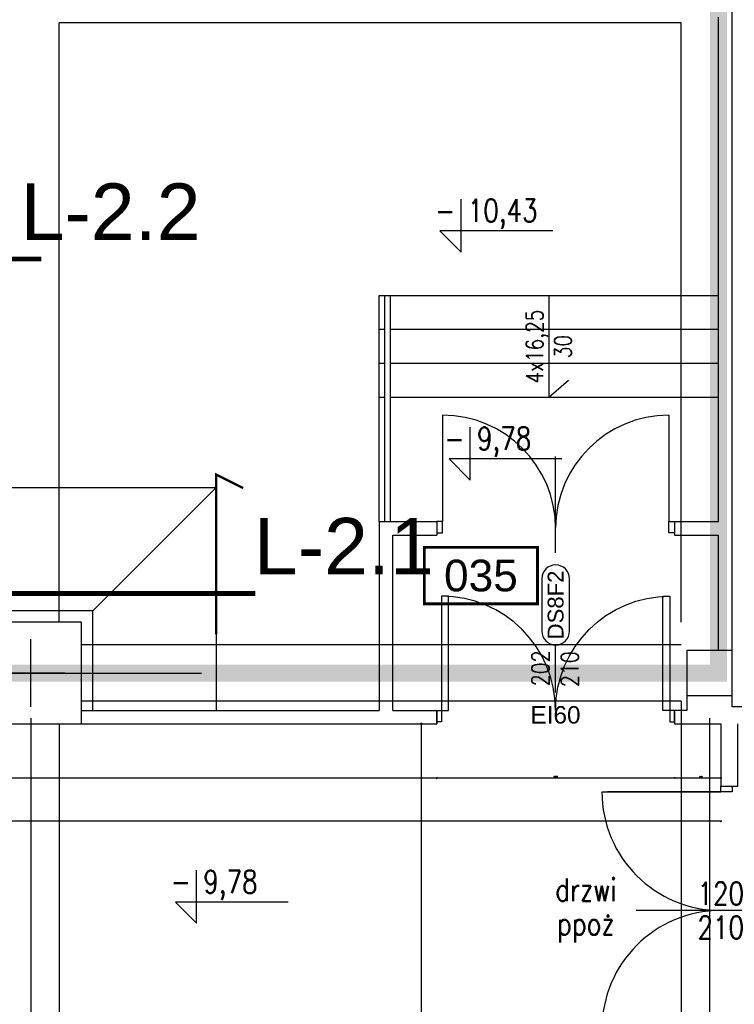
# Model space of a CAD drawing. Header units: centimetres. Extents: x -156440 to 298236, y -263599 to 81430.
# Tile 31 of 170: x 151926 to 158244, y -160162 to -151454. Entities that reach past the tile are written whole.
import ezdxf
from ezdxf.enums import TextEntityAlignment as Align

# ---------------------------------------------------------------- set-up
doc = ezdxf.new("R2010")
doc.units = ezdxf.units.CM
doc.header["$LTSCALE"] = 50
doc.header["$PDMODE"] = 35
doc.header["$PDSIZE"] = 0.1
for name, pattern in [('01-101 Went PP Poziom -2$0$CENTER', [2, 1.25, -0.25, 0.25, -0.25]), ('01-101 Went PP Poziom -2$0$DASHDOT2', [12.7, 6.35, -3.175, 0, -3.175]), ('DOT2', [3.175, 0, -3.175]), ('Kondygnacja -2$0$DIVIDE', [31.75, 12.7, -6.35, 0, -6.35, 0, -6.35]), ('Kondygnacja -2$0$HIDDEN2', [4.7625, 3.175, -1.5875]), ('Osie rzutów$0$DASHDOT2', [12.7, 6.35, -3.175, 0, -3.175])]:
    doc.linetypes.add(name, pattern=pattern)
doc.layers.get('0').update_dxf_attribs({"color": 8})
doc.layers.get('DEFPOINTS').update_dxf_attribs({"color": 8})
for name, color, linetype in [('01-101 Went PP Poziom -2$0$L_linie przekrojowe', 213, 'Continuous'), ('Kondygnacja -2$0$ARCH_ETAPOWANIE', 8, 'Kondygnacja -2$0$DIVIDE'), ('Kondygnacja -2$0$ARCH_FUNDAMENTY_IST', 8, 'Continuous'), ('Kondygnacja -2$0$ARCH_INFO_ETYK_DRZWI', 8, 'Continuous'), ('Kondygnacja -2$0$ARCH_INFO_ETYK_DRZWI_IST', 8, 'Continuous'), ('Kondygnacja -2$0$ARCH_INFO_KOTY_WYSOKOŚCIOWE_IST', 8, 'Continuous'), ('Kondygnacja -2$0$ARCH_INFO_SCHODY_IST', 8, 'Continuous'), ('Kondygnacja -2$0$ARCH_KONSTR_POWYŻEJ RZUTU_IST', 8, 'Kondygnacja -2$0$HIDDEN2'), ('Kondygnacja -2$0$ARCH_MUROWANE_IST', 9, 'Continuous'), ('Kondygnacja -2$0$ARCH_SCHODY_IST', 8, 'Continuous'), ('Kondygnacja -2$0$ARCH_WYBURZENIA', 8, 'DOT2'), ('Kondygnacja -2$0$ARCH_ŚLUSARKA_DRZWI', 8, 'Continuous'), ('Kondygnacja -2$0$ARCH_ŚLUSARKA_DRZWI_IST', 8, 'Continuous'), ('Kondygnacja -2$0$ARCH_ŻELBET_IST', 9, 'Continuous'), ('Osie rzutów$0$ARCH_INFO_OSIE_IST', 8, 'Osie rzutów$0$DASHDOT2'), ('Pomieszczenia -2$0$ARCH_INFO_AREA_ETYKIETY_200', 8, 'Continuous')]:
    doc.layers.add(name, color=color, linetype=linetype)
doc.layers.add('Kondygnacja -2$0$_SP KORYTA', color=8, linetype='Continuous', lineweight=25)
doc.layers.add('Kondygnacja -2$0$ARCH_INFO_WYMIARY', color=8, linetype='Continuous', lineweight=9)
doc.styles.add('01-101 Went PP Poziom -2$0$Arial', font='ARIAL.TTF')
doc.styles.add('Kondygnacja -2$0$Arial', font='ARIAL.TTF')
doc.styles.add('Kondygnacja -2$0$Romans', font='Romans.shx', dxfattribs={"width": 0.7})
doc.styles.add('Kondygnacja -2$0$ROMANS-50-CM', font='romans.shx', dxfattribs={"width": 0.8, "height": 10})
doc.styles.add('Pomieszczenia -2$0$Arial', font='ARIAL.TTF')
doc.dimstyles.new('Kondygnacja -2$0$Wymiary 1-100', dxfattribs={"dimtxt": 12, "dimasz": 10, "dimexe": 5, "dimexo": 0, "dimgap": 4, "dimtad": 1, "dimrnd": 0.5, "dimzin": 12, "dimdsep": 46, "dimtxsty": 'Kondygnacja -2$0$Romans', "dimblk": 'Kondygnacja -2$0$_Oblique', "dimcen": 10, "dimdle": 10, "dimclrt": 55, "dimazin": 0, "dimtfac": 1, "dimtmove": 1, "dimatfit": 3, "dimfxl": 0, "dimtolj": 1, "dimtzin": 0, "dimarcsym": 0})

# ---------------------------------------------------------------- blocks, each defined once
blk = doc.blocks.new('Osie rzutów')
at = {"layer": 'Osie rzutów$0$ARCH_INFO_OSIE_IST', "ltscale": 10}
for p, q in [((7460, 12510), (7460, 4623.26)), ((8060, 12510), (8060, 4623.26)), ((7460, 6170), (7460, 6230)), ((4436.04, 6200), (15156.54, 6200)), ((7490, 6200), (7430, 6200))]:
    blk.add_line(p, q, dxfattribs=at)
blk = doc.blocks.new('Kondygnacja -2$0$T-drzwi_góra-200')
at = {"layer": 'Kondygnacja -2$0$ARCH_INFO_ETYK_DRZWI'}
blk.add_line((0, 0), (0, 60), dxfattribs=at)
blk.add_lwpolyline([(-17.5, 143.7), (-17.5, 77.5, 1), (17.5, 77.5), (17.5, 143.7, 1)], format="xyb", close=True, dxfattribs=at)
at = {"layer": 'Kondygnacja -2$0$ARCH_INFO_ETYK_DRZWI', "style": 'Kondygnacja -2$0$Arial'}
blk.add_attdef('ADS_DRZWI:SYMBOL', text='', height=20, rotation=90, dxfattribs=at).set_placement((0, 110.6), align=Align.MIDDLE)
at = {"layer": 'Kondygnacja -2$0$ARCH_INFO_ETYK_DRZWI', "style": 'Kondygnacja -2$0$Romans', "width": 0.8}
for tag, p in [('ADS_DRZWI:SZEROKOŚĆ', (-8, 30.5)), ('ADS_DRZWI:WYSOKOŚĆ', (29, 29.5))]:
    blk.add_attdef(tag, text='', height=22, rotation=90, dxfattribs=at).set_placement(p, align=Align.CENTER)
at = {"layer": 'Kondygnacja -2$0$ARCH_INFO_ETYK_DRZWI', "color": 1, "style": 'Kondygnacja -2$0$Arial'}
blk.add_attdef('ADS_DRZWI:ODPORNOŚĆ_OGNIOWA', text='', height=22, dxfattribs=at).set_placement((-0.1, -45.8), align=Align.BOTTOM_CENTER)
blk = doc.blocks.new('Kondygnacja -2$0$_Oblique')
at = {"color": 0, "linetype": 'ByBlock', "lineweight": -2}
blk.add_line((-0.5, -0.5), (0.5, 0.5), dxfattribs=at)
blk = doc.blocks.new('*D186')
at = {"layer": 'DEFPOINTS', "color": 0}
for p in [(155614.2, -157681.8), (155476.3, -163031.8), (159103.7, -163031.8)]:
    blk.add_point(p, dxfattribs=at)
at = {"layer": 'Kondygnacja -2$0$ARCH_INFO_WYMIARY', "color": 0, "lineweight": -2}
for p, q in [((155484.3, -157681.8), (155471.3, -157681.8)), ((155476.3, -157671.8), (155476.3, -163041.8)), ((155484.3, -163031.8), (155471.3, -163031.8))]:
    blk.add_line(p, q, dxfattribs=at)
at = {"layer": 'Kondygnacja -2$0$ARCH_INFO_WYMIARY', "color": 0, "lineweight": -2, "xscale": 10, "yscale": 10, "zscale": 10}
for p, rotation in [((155476.3, -157681.8), 90), ((155476.3, -163031.8), 270)]:
    blk.add_blockref('Kondygnacja -2$0$_Oblique', p, dxfattribs=dict(at, rotation=rotation))
at = {"layer": 'Kondygnacja -2$0$ARCH_INFO_WYMIARY', "color": 55, "insert": (155466.3, -160356.8), "char_height": 12, "attachment_point": 5, "rotation": 90, "style": 'Kondygnacja -2$0$Romans'}
blk.add_mtext('\\A1;5350', dxfattribs=at)
blk = doc.blocks.new('*D187')
at = {"layer": 'DEFPOINTS', "color": 0}
for p in [(135574.2, -158065.2), (158124.2, -158065.2), (135574.2, -158542.9)]:
    blk.add_point(p, dxfattribs=at)
at = {"layer": 'Kondygnacja -2$0$ARCH_INFO_WYMIARY', "color": 0, "lineweight": -2}
for p, q in [((158134.2, -158542.9), (135564.2, -158542.9)), ((135574.2, -158534.9), (135574.2, -158547.9)), ((158124.2, -158534.9), (158124.2, -158547.9))]:
    blk.add_line(p, q, dxfattribs=at)
at = {"layer": 'Kondygnacja -2$0$ARCH_INFO_WYMIARY', "color": 0, "lineweight": -2, "xscale": 10, "yscale": 10, "zscale": 10, "rotation": 180}
blk.add_blockref('Kondygnacja -2$0$_Oblique', (135574.2, -158542.9), dxfattribs=at)
at = {"layer": 'Kondygnacja -2$0$ARCH_INFO_WYMIARY', "color": 0, "lineweight": -2, "xscale": 10, "yscale": 10, "zscale": 10}
blk.add_blockref('Kondygnacja -2$0$_Oblique', (158124.2, -158542.9), dxfattribs=at)
at = {"layer": 'Kondygnacja -2$0$ARCH_INFO_WYMIARY', "color": 55, "insert": (146849.2, -158532.9), "char_height": 12, "attachment_point": 5, "style": 'Kondygnacja -2$0$Romans'}
blk.add_mtext('\\A1;22550', dxfattribs=at)
blk = doc.blocks.new('*D197')
at = {"layer": 'DEFPOINTS', "color": 0}
for p in [(137334.2, -157681.8), (155614.2, -157681.8), (155614.2, -158159.5)]:
    blk.add_point(p, dxfattribs=at)
at = {"layer": 'Kondygnacja -2$0$ARCH_INFO_WYMIARY', "color": 0, "lineweight": -2}
for p, q in [((137324.2, -158159.5), (155624.2, -158159.5)), ((137334.2, -158151.5), (137334.2, -158164.5)), ((155614.2, -158151.5), (155614.2, -158164.5))]:
    blk.add_line(p, q, dxfattribs=at)
at = {"layer": 'Kondygnacja -2$0$ARCH_INFO_WYMIARY', "color": 0, "lineweight": -2, "xscale": 10, "yscale": 10, "zscale": 10, "rotation": 180}
blk.add_blockref('Kondygnacja -2$0$_Oblique', (137334.2, -158159.5), dxfattribs=at)
at = {"layer": 'Kondygnacja -2$0$ARCH_INFO_WYMIARY', "color": 0, "lineweight": -2, "xscale": 10, "yscale": 10, "zscale": 10}
blk.add_blockref('Kondygnacja -2$0$_Oblique', (155614.2, -158159.5), dxfattribs=at)
at = {"layer": 'Kondygnacja -2$0$ARCH_INFO_WYMIARY', "color": 55, "insert": (146474.2, -158149.5), "char_height": 12, "attachment_point": 5, "style": 'Kondygnacja -2$0$Romans'}
blk.add_mtext('\\A1;18280', dxfattribs=at)
blk = doc.blocks.new('*D203')
at = {"layer": 'DEFPOINTS', "color": 0}
for p in [(155614.2, -157681.8), (157714.2, -157681.8), (157714.2, -158159.5)]:
    blk.add_point(p, dxfattribs=at)
at = {"layer": 'Kondygnacja -2$0$ARCH_INFO_WYMIARY', "color": 0, "lineweight": -2}
for p, q in [((155604.2, -158159.5), (157724.2, -158159.5)), ((155614.2, -158151.5), (155614.2, -158164.5)), ((157714.2, -158151.5), (157714.2, -158164.5))]:
    blk.add_line(p, q, dxfattribs=at)
at = {"layer": 'Kondygnacja -2$0$ARCH_INFO_WYMIARY', "color": 0, "lineweight": -2, "xscale": 10, "yscale": 10, "zscale": 10, "rotation": 180}
blk.add_blockref('Kondygnacja -2$0$_Oblique', (155614.2, -158159.5), dxfattribs=at)
at = {"layer": 'Kondygnacja -2$0$ARCH_INFO_WYMIARY', "color": 0, "lineweight": -2, "xscale": 10, "yscale": 10, "zscale": 10}
blk.add_blockref('Kondygnacja -2$0$_Oblique', (157714.2, -158159.5), dxfattribs=at)
at = {"layer": 'Kondygnacja -2$0$ARCH_INFO_WYMIARY', "color": 55, "insert": (156664.2, -158149.5), "char_height": 12, "attachment_point": 5, "style": 'Kondygnacja -2$0$Romans'}
blk.add_mtext('\\A1;2100', dxfattribs=at)
blk = doc.blocks.new('*D252')
at = {"layer": 'DEFPOINTS', "color": 0}
for p in [(157714.2, -157681.8), (158124.2, -157681.8), (158124.2, -158159.5)]:
    blk.add_point(p, dxfattribs=at)
at = {"layer": 'Kondygnacja -2$0$ARCH_INFO_WYMIARY', "color": 0, "lineweight": -2}
for p, q in [((157704.2, -158159.5), (158134.2, -158159.5)), ((157714.2, -158151.5), (157714.2, -158164.5)), ((158124.2, -158151.5), (158124.2, -158164.5))]:
    blk.add_line(p, q, dxfattribs=at)
at = {"layer": 'Kondygnacja -2$0$ARCH_INFO_WYMIARY', "color": 0, "lineweight": -2, "xscale": 10, "yscale": 10, "zscale": 10, "rotation": 180}
blk.add_blockref('Kondygnacja -2$0$_Oblique', (157714.2, -158159.5), dxfattribs=at)
at = {"layer": 'Kondygnacja -2$0$ARCH_INFO_WYMIARY', "color": 0, "lineweight": -2, "xscale": 10, "yscale": 10, "zscale": 10}
blk.add_blockref('Kondygnacja -2$0$_Oblique', (158124.2, -158159.5), dxfattribs=at)
at = {"layer": 'Kondygnacja -2$0$ARCH_INFO_WYMIARY', "color": 55, "insert": (157949.2, -158149.5), "char_height": 12, "attachment_point": 5, "style": 'Kondygnacja -2$0$Romans'}
blk.add_mtext('\\A1;410', dxfattribs=at)
blk = doc.blocks.new('Kondygnacja -2$0$konstukcja stropu -2')
at = {"layer": 'Kondygnacja -2$0$ARCH_KONSTR_POWYŻEJ RZUTU_IST', "ltscale": 10}
for p, q in [((7485, 6245), (7485, 6775)), ((8035, 6775), (7485, 6775)), ((8035, 6245), (8035, 6775)), ((8035, 6225), (7505, 6225)), ((8035, 6175), (7505, 6175)), ((8035, 6175), (8035, 5625)), ((7485, 6155), (7485, 5625))]:
    blk.add_line(p, q, dxfattribs=at)
blk = doc.blocks.new('Pomieszczenia -2$0$etykieta_numer')
at = {"color": 0, "linetype": 'ByBlock', "const_width": 2.44}
blk.add_lwpolyline([(-50, -50), (-50, 0), (50, 0), (50, -50)], close=True, dxfattribs=at)
at = {"color": 0, "linetype": 'ByBlock', "style": 'Pomieszczenia -2$0$Arial'}
blk.add_attdef('AECAREA:NUMER_LOKALU', text='', height=28, dxfattribs=at).set_placement((0, -25), align=Align.MIDDLE)

msp = doc.modelspace()

# ---------------------------------------------------------------- linework, layer by layer
at = {"layer": '01-101 Went PP Poziom -2$0$L_linie przekrojowe', "linetype": '01-101 Went PP Poziom -2$0$DASHDOT2', "const_width": 42}
for points in [[(152118.563, -153569.922), (129746.875, -153570.186)], [(154009.375, -156528.314), (129702.191, -156528.565)]]:
    msp.add_lwpolyline(points, dxfattribs=at)
at = {"layer": '01-101 Went PP Poziom -2$0$L_linie przekrojowe', "linetype": '01-101 Went PP Poziom -2$0$CENTER', "ltscale": 50, "elevation": -3480}
msp.add_lwpolyline([(153664.262, -156889.766, 21, 21, 0), (153664.181, -155476.661, 21, 21, 0), (153901.879, -155595.558, 0, 0, 0)], format="xyseb", dxfattribs=at)
at = {"layer": 'Kondygnacja -2$0$ARCH_ETAPOWANIE', "ltscale": 10, "const_width": 150, "elevation": -3480}
msp.add_lwpolyline([(158104.241, -127431.771), (158104.241, -157231.769), (135824.241, -157231.769), (135824.241, -130541.769), (126714.241, -130541.769), (126714.241, -129691.769), (126714.241, -129691.769), (126714.241, -120621.769), (126714.241, -120621.769), (131274.241, -120621.769), (132658.763, -120621.769), (135524.241, -120621.769), (135524.241, -120621.769), (135524.241, -96871.769)], dxfattribs=at)
at = {"layer": 'Kondygnacja -2$0$ARCH_FUNDAMENTY_IST'}
for p, q in [((150384.241, -155591.769, -3480), (153664.241, -155591.769, -3480)), ((152574.241, -156681.769, -3480), (153664.241, -155591.769, -3480)), ((153664.241, -155591.769, -3480), (153664.241, -157561.769, -3480)), ((152574.241, -156681.769, -3480), (151474.241, -156681.769, -3480)), ((152574.241, -157561.769, -3480), (152574.241, -156681.769, -3480))]:
    msp.add_line(p, q, dxfattribs=at)
at = {"layer": 'Kondygnacja -2$0$ARCH_INFO_KOTY_WYSOKOŚCIOWE_IST', "elevation": -3480}
for points in [[(156638.966, -153321.435), (155641.782, -153321.435), (155829.282, -153508.935), (155829.282, -153040.502)], [(156719.694, -155338.768), (155722.51, -155338.768), (155910.01, -155526.268), (155910.01, -155057.834)], [(154300.111, -159257.431), (153302.927, -159257.431), (153490.427, -159444.931), (153490.427, -158976.497)]]:
    msp.add_lwpolyline(points, dxfattribs=at)
at = {"layer": 'Kondygnacja -2$0$ARCH_INFO_SCHODY_IST'}
for p, q in [((156604.241, -153891.769, -3480), (156604.241, -154791.769, -3480)), ((156604.241, -154791.769, -3480), (156778.943, -154641.135, -3480))]:
    msp.add_line(p, q, dxfattribs=at)
at = {"layer": 'Kondygnacja -2$0$ARCH_MUROWANE_IST', "ltscale": 4}
for p, q in [((158224.241, -157031.769, -3480), (158224.241, -130541.769, -3480)), ((158104.241, -155891.769, -3480), (158104.241, -151431.769, -3480)), ((155104.241, -155891.769, -3480), (155614.241, -155891.769, -3480)), ((155104.241, -155891.769, -3480), (155104.241, -157561.769, -3480)), ((155614.241, -155891.769, -3480), (155614.241, -156011.769, -3480)), ((157714.241, -155891.769, -3480), (157714.241, -156011.769, -3480)), ((157714.241, -155891.769, -3480), (158104.241, -155891.769, -3480)), ((155224.241, -157561.769, -3480), (155224.241, -156011.769, -3480)), ((155224.241, -156011.769, -3480), (155614.241, -156011.769, -3480)), ((157714.241, -156011.769, -3480), (158104.241, -156011.769, -3480)), ((158104.241, -157031.769, -3480), (158104.241, -156011.769, -3480)), ((157824.241, -157431.769, -3480), (157824.241, -157561.769, -3480)), ((158224.241, -157531.769, -3480), (158224.241, -157431.769, -3480)), ((152474.241, -157561.769, -3480), (155104.241, -157561.769, -3480)), ((155224.241, -157561.769, -3480), (155614.241, -157561.769, -3480)), ((155614.241, -157681.769, -3480), (155614.241, -157561.769, -3480)), ((155614.241, -157561.769, -3480), (155614.241, -157681.769, -3480)), ((163574.241, -157531.769, -3480), (158224.241, -157531.769, -3480)), ((152474.241, -157681.769, -3480), (155614.241, -157681.769, -3480)), ((157714.241, -157681.769, -3480), (158124.241, -157681.769, -3480))]:
    msp.add_line(p, q, dxfattribs=at)
at = {"layer": 'Kondygnacja -2$0$ARCH_MUROWANE_IST', "ltscale": 4, "elevation": -3480}
for points in [[(157824.241, -157561.769), (157714.241, -157561.769), (157714.241, -157681.769)], [(158124.241, -157681.769), (158124.241, -158231.769), (158274.241, -158231.769), (158274.241, -157681.769)]]:
    msp.add_lwpolyline(points, dxfattribs=at)
at = {"layer": 'Kondygnacja -2$0$ARCH_SCHODY_IST'}
for p, q in [((155104.241, -155891.769, -3480), (155104.241, -153891.769, -3480)), ((155104.241, -153891.769, -3480), (158104.241, -153891.769, -3480)), ((155154.241, -155891.769, -3480), (155154.241, -153891.769, -3480)), ((155204.241, -155891.769, -3480), (155204.241, -153891.769, -3480)), ((155104.241, -154191.769, -3480), (155154.241, -154191.769, -3480)), ((155204.241, -154191.769, -3480), (158104.241, -154191.769, -3480)), ((155104.241, -154491.769, -3480), (155154.241, -154491.769, -3480)), ((155204.241, -154491.769, -3480), (158104.241, -154491.769, -3480)), ((155104.241, -154791.769, -3480), (155154.241, -154791.769, -3480)), ((155204.241, -154791.769, -3480), (158104.241, -154791.769, -3480))]:
    msp.add_line(p, q, dxfattribs=at)
at = {"layer": 'Kondygnacja -2$0$ARCH_WYBURZENIA', "ltscale": 6, "elevation": -3480}
for points in [[(155664.241, -156621.769), (155664.241, -157561.769), (155614.241, -157561.769), (155614.241, -157661.769), (155664.241, -157661.769), (155664.241, -157561.769)], [(157664.241, -156621.769), (157664.241, -157561.769), (157714.241, -157561.769), (157714.241, -157661.769), (157664.241, -157661.769), (157664.241, -157561.769)]]:
    msp.add_lwpolyline(points, dxfattribs=at)
at = {"layer": 'Kondygnacja -2$0$ARCH_WYBURZENIA', "ltscale": 6}
for centre, start, end in [((155664.241, -157621.769, -3480), 0, 90), ((157664.241, -157621.769, -3480), 90, 180)]:
    msp.add_arc(centre, 1000, start, end, dxfattribs=at)
at = {"layer": 'Kondygnacja -2$0$ARCH_ŚLUSARKA_DRZWI', "linetype": 'Continuous', "lineweight": -3, "elevation": -3480}
for points in [[(155654.241, -157561.769), (155717.241, -157561.769), (155717.241, -156551.769), (155654.241, -156551.769)], [(157674.241, -157561.769), (157611.241, -157561.769), (157611.241, -156551.769), (157674.241, -156551.769)], [(155654.241, -157662.769), (155614.241, -157662.769), (155614.241, -157561.769), (155654.241, -157561.769)], [(157674.241, -157662.769), (157714.241, -157662.769), (157714.241, -157561.769), (157674.241, -157561.769)]]:
    msp.add_lwpolyline(points, close=True, dxfattribs=at)
at = {"layer": 'Kondygnacja -2$0$ARCH_ŚLUSARKA_DRZWI', "linetype": 'Continuous', "lineweight": -3}
msp.add_arc((155654.241, -157561.769, -3480), 1010, 0, 90, dxfattribs=at)
at = {"layer": 'Kondygnacja -2$0$ARCH_ŚLUSARKA_DRZWI', "linetype": 'Continuous', "lineweight": -3, "extrusion": (0, 0, -1)}
msp.add_arc((-157674.241, -157561.769, 3480), 1010, 0, 90, dxfattribs=at)
at = {"layer": 'Kondygnacja -2$0$ARCH_ŚLUSARKA_DRZWI_IST'}
for p, q in [((156664.241, -156167.833, -3480), (156664.241, -155316.808, -3480)), ((158124.241, -158281.769, -3480), (157124.241, -158281.769, -3480)), ((158439.881, -159331.769, -3480), (157375.714, -159331.769, -3480))]:
    msp.add_line(p, q, dxfattribs=at)
at = {"layer": 'Kondygnacja -2$0$ARCH_ŚLUSARKA_DRZWI_IST', "elevation": -3480}
for points in [[(155664.241, -154951.769), (155664.241, -155891.769), (155614.241, -155891.769), (155614.241, -155991.769), (155664.241, -155991.769), (155664.241, -155891.769)], [(157664.241, -154951.769), (157664.241, -155891.769), (157714.241, -155891.769), (157714.241, -155991.769), (157664.241, -155991.769), (157664.241, -155891.769)], [(157074.241, -158281.769), (158124.241, -158281.769), (158124.241, -158231.769), (158224.241, -158231.769), (158224.241, -158281.769), (158124.241, -158281.769)]]:
    msp.add_lwpolyline(points, dxfattribs=at)
at = {"layer": 'Kondygnacja -2$0$ARCH_ŚLUSARKA_DRZWI_IST'}
for centre, radius, start, end in [((155664.241, -155951.769, -3480), 1000, 0, 90), ((157664.241, -155951.769, -3480), 1000, 90, 180), ((158124.241, -158281.769, -3480), 1050, 180, 270), ((158124.241, -160381.769, -3480), 1050, 90, 180)]:
    msp.add_arc(centre, radius, start, end, dxfattribs=at)
at = {"layer": 'Kondygnacja -2$0$ARCH_ŻELBET_IST', "ltscale": 4, "elevation": -3480}
for points in [[(151574.241, -157681.769), (152474.241, -157681.769), (152474.241, -156781.769), (151574.241, -156781.769)], [(157824.241, -157431.769), (158224.241, -157431.769), (158224.241, -157031.769), (157824.241, -157031.769)]]:
    msp.add_lwpolyline(points, close=True, dxfattribs=at)

# ---------------------------------------------------------------- block references
at = {"layer": 'Kondygnacja -2$0$_SP KORYTA', "xscale": 10, "yscale": 10, "zscale": 10}
msp.add_blockref('Kondygnacja -2$0$konstukcja stropu -2', (77424.241, -219231.769, -3480), dxfattribs=at)
at = {"layer": 'Kondygnacja -2$0$ARCH_INFO_ETYK_DRZWI', "linetype": 'Continuous', "lineweight": -3, "xscale": 7, "yscale": 7, "zscale": 6.999999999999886}
msp.add_blockref('Kondygnacja -2$0$T-drzwi_góra-200', (156664.241, -157404.196, -3480), dxfattribs=at).add_auto_attribs({'ADS_DRZWI:ODPORNOŚĆ_OGNIOWA': 'EI60', 'ADS_DRZWI:SYMBOL': 'DS8F2', 'ADS_DRZWI:SZEROKOŚĆ': '202', 'ADS_DRZWI:WYSOKOŚĆ': '210'})
at = {"layer": 'Osie rzutów$0$ARCH_INFO_OSIE_IST', "xscale": 10, "yscale": 10, "zscale": 10}
msp.add_blockref('Osie rzutów', (77424.241, -219231.769), dxfattribs=at)
at = {"layer": 'Pomieszczenia -2$0$ARCH_INFO_AREA_ETYKIETY_200', "linetype": 'Continuous', "lineweight": -3}
ref = msp.add_blockref('Pomieszczenia -2$0$etykieta_numer', (156004.018, -156119.484, 6300), dxfattribs=dict(at, xscale=10, yscale=10, zscale=10))
ref.add_attrib('AECAREA:NUMBER', '035', dxfattribs={"layer": '0', "color": 0, "linetype": 'ByBlock', "height": 280, "style": 'Pomieszczenia -2$0$Arial'}).set_placement((156004.018, -156369.484, 6300), align=Align.MIDDLE)

# ---------------------------------------------------------------- texts
at = {"layer": '01-101 Went PP Poziom -2$0$L_linie przekrojowe', "linetype": 'Continuous', "style": '01-101 Went PP Poziom -2$0$Arial'}
for s, p in [('L-2.2', (151933.723, -153401.887)), ('L-2.1', (153995.935, -156360.268, 2839.481))]:
    msp.add_text(s, height=500, dxfattribs=at).set_placement(p)
at = {"layer": 'Kondygnacja -2$0$ARCH_INFO_ETYK_DRZWI_IST', "char_height": 200, "width": 100, "attachment_point": 5, "line_spacing_factor": 0.9, "style": 'Kondygnacja -2$0$ROMANS-50-CM'}
for s, insert in [('drzwi ppoż', (156932.252, -159331.769, -3480)), ('120\\P210', (158124.241, -159331.769, -3480))]:
    msp.add_mtext(s, dxfattribs=dict(at, insert=insert))
at = {"layer": 'Kondygnacja -2$0$ARCH_INFO_KOTY_WYSOKOŚCIOWE_IST', "char_height": 200, "width": 976.18926, "attachment_point": 4, "line_spacing_factor": 0.9, "style": 'Kondygnacja -2$0$ROMANS-50-CM'}
for s, insert in [('- 10,43', (155600.072, -153171.807, -3480)), ('- 9,78', (155680.8, -155189.139, -3480)), ('- 9,78', (153261.217, -159107.802, -3480))]:
    msp.add_mtext(s, dxfattribs=dict(at, insert=insert))
at = {"layer": 'Kondygnacja -2$0$ARCH_INFO_SCHODY_IST', "insert": (156604.241, -154344.998, -3480), "char_height": 150, "width": 100, "attachment_point": 5, "rotation": 90, "style": 'Kondygnacja -2$0$ROMANS-50-CM'}
msp.add_mtext('4x16,25 30', dxfattribs=at)

# ---------------------------------------------------------------- dimensions: what is measured, and where the dimension line sits
at = {"layer": 'Kondygnacja -2$0$ARCH_INFO_WYMIARY'}
for base, p1, p2, picture, middle in [((155614.241, -158159.509, -3480), (137334.241, -157681.769, -3480), (155614.241, -157681.769, -3480), '*D197', (146474.241, -158149.509, -3480)), ((157714.241, -158159.509, -3480), (155614.241, -157681.769, -3480), (157714.241, -157681.769, -3480), '*D203', (156664.241, -158149.509, -3480)), ((135574.241, -158542.917, -3480), (158124.241, -158065.177, -3480), (135574.241, -158065.177, -3480), '*D187', (146849.241, -158532.917, -3480))]:
    dim = msp.add_linear_dim(base=base, p1=p1, p2=p2, dimstyle='Kondygnacja -2$0$Wymiary 1-100', dxfattribs=at)
    dim.commit()
    dim.dimension.update_dxf_attribs({"geometry": picture, "text_midpoint": middle})
dim = msp.add_linear_dim(base=(155476.276, -163031.769, -3480), p1=(155614.241, -157681.769, -3480), p2=(159103.706, -163031.769, -3480), angle=90, dimstyle='Kondygnacja -2$0$Wymiary 1-100', dxfattribs=at)
dim.commit()
dim.dimension.update_dxf_attribs({"geometry": '*D186', "text_midpoint": (155466.276, -160356.769, -3480)})
dim = msp.add_linear_dim(base=(158124.241, -158159.509, -3480), p1=(157714.241, -157681.769, -3480), p2=(158124.241, -157681.769, -3480), dimstyle='Kondygnacja -2$0$Wymiary 1-100', dxfattribs=at)
dim.commit()
dim.dimension.update_dxf_attribs({"geometry": '*D252', "text_midpoint": (157949.241, -158159.509, -3480), "dimtype": 160})

doc.saveas('drawing.dxf')
